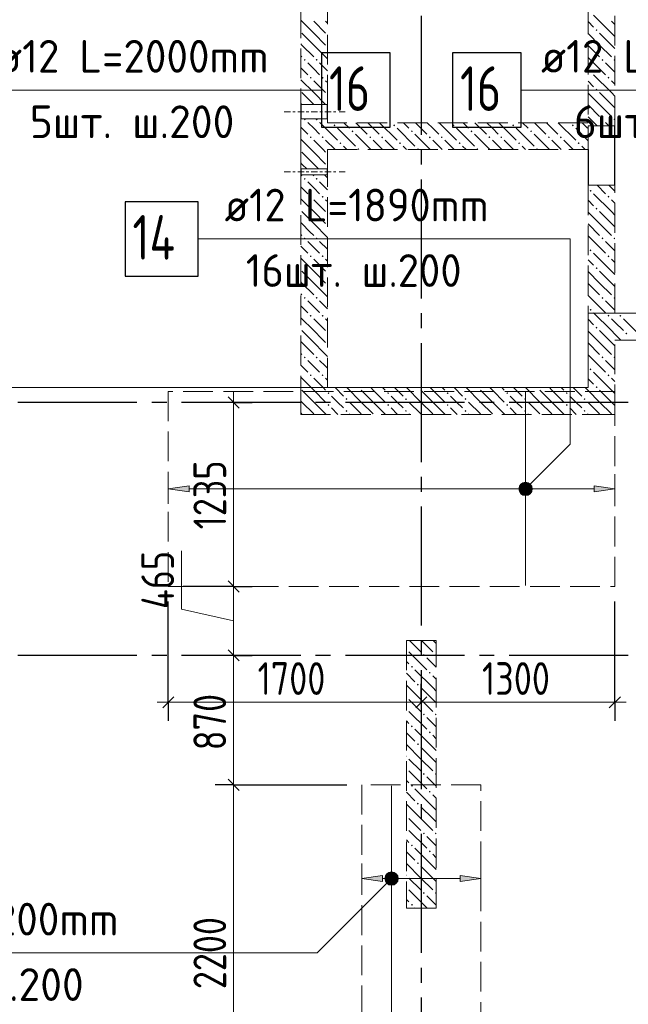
# Model space of a CAD drawing. Header units: millimetres. Extents: x 0 to 61017, y 0 to 42000.
# Tile 6 of 21: x 15022 to 19110, y 24755 to 31373. Entities that reach past the tile are written whole.
import ezdxf

# ---------------------------------------------------------------- set-up
doc = ezdxf.new("R2010")
doc.units = ezdxf.units.MM
doc.linetypes.add('______2', pattern=[270, 200, -70])
doc.linetypes.add('______5', pattern=[1100, 800, -100, 100, -100])
for name, color, linetype, lineweight in [('Standard', 7, 'Continuous', 25), ('ДОП Верх по У', 7, 'Continuous', 25), ('ЖБ Перекрытие верхний уровень', 7, 'Continuous', 35), ('ЖБ Пилон', 7, 'Continuous', 35), ('ЖБ Стена верхний уровень', 7, 'Continuous', 35), ('Макрос окна_ макрос двери', 7, 'Continuous', 18), ('Оси', 40, '______5', 18), ('Позиционная метка номер позиции', 7, 'Continuous', 13), ('Примечания', 7, 'Continuous', 25)]:
    doc.layers.add(name, color=color, linetype=linetype, lineweight=lineweight)
doc.styles.add('GOST 2.304-81', font='txt')
doc.styles.add('ISOCPEUR', font='txt')

msp = doc.modelspace()

# ---------------------------------------------------------------- hatches: boundary and pattern name
at = {"layer": 'ДОП Верх по У', "linetype": 'Continuous', "lineweight": 13, "transparency": 33554687}
for points in [[(16160, 28199), (16020, 28219), (16160, 28239)], [(17460, 25580), (17320, 25600), (17460, 25620)]]:
    msp.add_hatch(color=7, dxfattribs=at).paths.add_polyline_path(points, flags=16)
for points in [[(18387.7, 28200.3), (18387.7, 28237.8), (18382.5, 28219)], [(18387.7, 28237.8), (18401.2, 28186.7), (18401.2, 28251.3)], [(18387.7, 28237.8), (18387.7, 28200.3), (18401.2, 28186.7)], [(18401.2, 28251.3), (18420, 28181.5), (18420, 28256.5)], [(18401.2, 28251.3), (18401.2, 28186.7), (18420, 28181.5)], [(18420, 28256.5), (18420, 28181.5), (18438.7, 28186.7)], [(18420, 28256.5), (18438.7, 28186.7), (18438.7, 28251.3)], [(18438.7, 28251.3), (18438.7, 28186.7), (18452.2, 28200.3)], [(18438.7, 28251.3), (18452.2, 28200.3), (18452.2, 28237.8)], [(18452.2, 28237.8), (18452.2, 28200.3), (18457.5, 28219)], [(18880, 28199), (19020, 28219), (18880, 28239)], [(17487.7, 25581.2), (17487.7, 25618.8), (17482.5, 25600)], [(17487.7, 25618.8), (17501.2, 25567.8), (17501.2, 25632.3)], [(17487.7, 25618.8), (17487.7, 25581.2), (17501.2, 25567.8)], [(17501.2, 25632.3), (17520, 25562.5), (17520, 25637.5)], [(17501.2, 25632.3), (17501.2, 25567.8), (17520, 25562.5)], [(17520, 25637.5), (17520, 25562.5), (17538.7, 25567.8)], [(17520, 25637.5), (17538.7, 25567.8), (17538.7, 25632.3)], [(17538.7, 25632.3), (17538.7, 25567.8), (17552.2, 25581.2)], [(17538.7, 25632.3), (17552.2, 25581.2), (17552.2, 25618.8)], [(17552.2, 25618.8), (17552.2, 25581.2), (17557.5, 25600)], [(17980, 25580), (18120, 25600), (17980, 25620)]]:
    msp.add_hatch(color=7, dxfattribs=at).paths.add_polyline_path(points)
at = {"layer": 'ЖБ Пилон', "linetype": 'Continuous', "lineweight": 18, "transparency": 33554687}
for points in [[(17620, 27146.6), (17623.4, 27143.1), (17620, 27139.7)], [(17730.5, 27103.1), (17737, 27109.6), (17743.5, 27103.1), (17737, 27096.6)], [(17810.5, 27103.1), (17816.9, 27109.6), (17820, 27106.6), (17820, 27099.7), (17816.9, 27096.6)], [(17650.5, 27023.1), (17657, 27029.6), (17663.5, 27023.1), (17657, 27016.6)], [(17770.5, 26983.1), (17777, 26989.6), (17783.5, 26983.1), (17777, 26976.6)], [(17690.5, 26903.1), (17697, 26909.6), (17703.4, 26903.1), (17697, 26896.6)], [(17620, 26826.6), (17623.4, 26823.1), (17620, 26819.7)], [(17620, 26746.6), (17623.4, 26743.1), (17620, 26739.7)], [(17730.5, 26703.1), (17737, 26709.6), (17743.5, 26703.1), (17737, 26696.6)], [(17810.5, 26703.1), (17816.9, 26709.6), (17820, 26706.6), (17820, 26699.7), (17816.9, 26696.6)], [(17650.5, 26623.1), (17657, 26629.6), (17663.5, 26623.1), (17657, 26616.6)], [(17770.5, 26583.1), (17777, 26589.6), (17783.5, 26583.1), (17777, 26576.6)], [(17690.5, 26503.1), (17697, 26509.6), (17703.4, 26503.1), (17697, 26496.6)], [(17620, 26426.6), (17623.4, 26423.1), (17620, 26419.7)], [(17620, 26346.6), (17623.4, 26343.1), (17620, 26339.7)], [(17730.5, 26303.1), (17737, 26309.6), (17743.5, 26303.1), (17737, 26296.6)], [(17810.5, 26303.1), (17816.9, 26309.6), (17820, 26306.6), (17820, 26299.7), (17816.9, 26296.6)], [(17650.5, 26223.1), (17657, 26229.6), (17663.5, 26223.1), (17657, 26216.6)], [(17770.5, 26183.1), (17777, 26189.6), (17783.5, 26183.1), (17777, 26176.6)], [(17690.5, 26103.1), (17697, 26109.6), (17703.4, 26103.1), (17697, 26096.6)], [(17620, 26026.6), (17623.4, 26023.1), (17620, 26019.7)], [(17620, 25946.6), (17623.4, 25943.1), (17620, 25939.7)], [(17730.5, 25903.1), (17737, 25909.6), (17743.5, 25903.1), (17737, 25896.6)], [(17810.5, 25903.1), (17816.9, 25909.6), (17820, 25906.6), (17820, 25899.7), (17816.9, 25896.6)], [(17650.5, 25823.1), (17657, 25829.6), (17663.5, 25823.1), (17657, 25816.6)], [(17770.5, 25783.1), (17777, 25789.6), (17783.5, 25783.1), (17777, 25776.6)], [(17690.5, 25703.1), (17697, 25709.6), (17703.4, 25703.1), (17697, 25696.6)], [(17620, 25626.6), (17623.4, 25623.1), (17620, 25619.7)], [(17620, 25546.6), (17623.4, 25543.1), (17620, 25539.7)], [(17730.5, 25503.1), (17737, 25509.6), (17743.5, 25503.1), (17737, 25496.6)], [(17810.5, 25503.1), (17816.9, 25509.6), (17820, 25506.6), (17820, 25499.7), (17816.9, 25496.6)], [(17650.5, 25423.1), (17657, 25429.6), (17663.5, 25423.1), (17657, 25416.6)]]:
    msp.add_hatch(color=7, dxfattribs=at).paths.add_polyline_path(points, flags=16)
at = {"layer": 'ЖБ Стена верхний уровень', "linetype": 'Continuous', "lineweight": 18, "transparency": 33554687}
for points in [[(18890.5, 31303.1), (18897, 31309.6), (18903.4, 31303.1), (18897, 31296.6)], [(16930.5, 31103.1), (16937, 31109.6), (16943.5, 31103.1), (16937, 31096.6)], [(17010.5, 31103.1), (17016.9, 31109.6), (17023.4, 31103.1), (17016.9, 31096.6)], [(18930.5, 31103.1), (18937, 31109.6), (18943.5, 31103.1), (18937, 31096.6)], [(19010.5, 31103.1), (19016.9, 31109.6), (19020, 31106.6), (19020, 31099.7), (19016.9, 31096.6)], [(16970.5, 30983.1), (16977, 30989.6), (16983.5, 30983.1), (16977, 30976.6)], [(17050.5, 30983.1), (17057, 30989.6), (17063.5, 30983.1), (17057, 30976.6)], [(18850.5, 31023.1), (18857, 31029.6), (18863.5, 31023.1), (18857, 31016.6)], [(18970.5, 30983.1), (18977, 30989.6), (18983.5, 30983.1), (18977, 30976.6)], [(18890.5, 30903.1), (18897, 30909.6), (18903.4, 30903.1), (18897, 30896.6)], [(16930.5, 30703.1), (16934.8, 30707.5), (16939.1, 30707.5), (16943.5, 30703.1), (16937, 30696.6)], [(17010.5, 30703.1), (17014.8, 30707.5), (17019.1, 30707.5), (17023.4, 30703.1), (17016.9, 30696.6)], [(17130.5, 30663.1), (17137, 30669.6), (17143.5, 30663.1), (17137, 30656.6)], [(17530.5, 30663.1), (17537, 30669.6), (17543.5, 30663.1), (17537, 30656.6)], [(17930.5, 30663.1), (17937, 30669.6), (17943.5, 30663.1), (17937, 30656.6)], [(18330.5, 30663.1), (18337, 30669.6), (18343.5, 30663.1), (18337, 30656.6)], [(18730.5, 30663.1), (18737, 30669.6), (18743.5, 30663.1), (18737, 30656.6)], [(18930.5, 30703.1), (18937, 30709.6), (18943.5, 30703.1), (18937, 30696.6)], [(19010.5, 30703.1), (19016.9, 30709.6), (19020, 30706.6), (19020, 30699.7), (19016.9, 30696.6)], [(16970.5, 30583.1), (16977, 30589.6), (16983.5, 30583.1), (16977, 30576.6)], [(17050.5, 30583.1), (17057, 30589.6), (17063.5, 30583.1), (17057, 30576.6)], [(17250.5, 30623.1), (17257, 30629.6), (17263.5, 30623.1), (17257, 30616.6)], [(17370.5, 30583.1), (17377, 30589.6), (17383.5, 30583.1), (17377, 30576.6)], [(17450.5, 30583.1), (17457, 30589.6), (17463.5, 30583.1), (17457, 30576.6)], [(17650.5, 30623.1), (17657, 30629.6), (17663.5, 30623.1), (17657, 30616.6)], [(17770.5, 30583.1), (17777, 30589.6), (17783.5, 30583.1), (17777, 30576.6)], [(17850.5, 30583.1), (17857, 30589.6), (17863.5, 30583.1), (17857, 30576.6)], [(18050.5, 30623.1), (18057, 30629.6), (18063.5, 30623.1), (18057, 30616.6)], [(18170.5, 30583.1), (18177, 30589.6), (18183.5, 30583.1), (18177, 30576.6)], [(18250.5, 30583.1), (18257, 30589.6), (18263.5, 30583.1), (18257, 30576.6)], [(18450.5, 30623.1), (18457, 30629.6), (18463.5, 30623.1), (18457, 30616.6)], [(18570.5, 30583.1), (18577, 30589.6), (18583.5, 30583.1), (18577, 30576.6)], [(18650.5, 30583.1), (18657, 30589.6), (18663.5, 30583.1), (18657, 30576.6)], [(17170.5, 30543.1), (17177, 30549.6), (17183.5, 30543.1), (17177, 30536.6)], [(17570.5, 30543.1), (17577, 30549.6), (17583.5, 30543.1), (17577, 30536.6)], [(17970.5, 30543.1), (17977, 30549.6), (17983.5, 30543.1), (17977, 30536.6)], [(18370.5, 30543.1), (18377, 30549.6), (18383.5, 30543.1), (18377, 30536.6)], [(18770.5, 30543.1), (18777, 30549.6), (18783.5, 30543.1), (18777, 30536.6)], [(17290.5, 30503.1), (17297, 30509.6), (17303.4, 30503.1), (17300.3, 30500), (17293.6, 30500)], [(17690.5, 30503.1), (17697, 30509.6), (17703.4, 30503.1), (17700.3, 30500), (17693.6, 30500)], [(18090.5, 30503.1), (18097, 30509.6), (18103.4, 30503.1), (18100.3, 30500), (18093.6, 30500)], [(18490.5, 30503.1), (18497, 30509.6), (18503.4, 30503.1), (18500.3, 30500), (18493.6, 30500)], [(17010.5, 30303.1), (17016.9, 30309.6), (17023.4, 30303.1), (17016.9, 30296.6)], [(16970.5, 30183.1), (16977, 30189.6), (16983.5, 30183.1), (16977, 30176.6)], [(17050.5, 30183.1), (17057, 30189.6), (17063.5, 30183.1), (17057, 30176.6)], [(18850.5, 30223.1), (18857, 30229.6), (18863.5, 30223.1), (18857, 30216.6)], [(18970.5, 30183.1), (18977, 30189.6), (18983.5, 30183.1), (18977, 30176.6)], [(18890.5, 30103.1), (18897, 30109.6), (18903.4, 30103.1), (18897, 30096.6)], [(16930.5, 29903.1), (16937, 29909.6), (16943.5, 29903.1), (16937, 29896.6)], [(17010.5, 29903.1), (17016.9, 29909.6), (17023.4, 29903.1), (17016.9, 29896.6)], [(18930.5, 29903.1), (18937, 29909.6), (18943.5, 29903.1), (18937, 29896.6)], [(19010.5, 29903.1), (19016.9, 29909.6), (19020, 29906.6), (19020, 29899.7), (19016.9, 29896.6)], [(16970.5, 29783.1), (16977, 29789.6), (16983.5, 29783.1), (16977, 29776.6)], [(17050.5, 29783.1), (17057, 29789.6), (17063.5, 29783.1), (17057, 29776.6)], [(18850.5, 29823.1), (18857, 29829.6), (18863.5, 29823.1), (18857, 29816.6)], [(18970.5, 29783.1), (18977, 29789.6), (18983.5, 29783.1), (18977, 29776.6)], [(18890.5, 29703.1), (18897, 29709.6), (18903.4, 29703.1), (18897, 29696.6)], [(16930.5, 29503.1), (16937, 29509.6), (16943.5, 29503.1), (16937, 29496.6)], [(18930.5, 29503.1), (18937, 29509.6), (18943.5, 29503.1), (18937, 29496.6)], [(19010.5, 29503.1), (19016.9, 29509.6), (19020, 29506.6), (19020, 29499.7), (19016.9, 29496.6)], [(16970.5, 29383.1), (16977, 29389.6), (16983.5, 29383.1), (16977, 29376.6)], [(17050.5, 29383.1), (17057, 29389.6), (17063.5, 29383.1), (17057, 29376.6)], [(18850.5, 29423.1), (18857, 29429.6), (18863.5, 29423.1), (18857, 29416.6)], [(18970.5, 29383.1), (18977, 29389.6), (18983.5, 29383.1), (18977, 29376.6)], [(19050.5, 29383.1), (19057, 29389.6), (19063.5, 29383.1), (19057, 29376.6)], [(18890.5, 29303.1), (18897, 29309.6), (18903.4, 29303.1), (18897, 29296.6)], [(19090.5, 29263.1), (19097, 29269.6), (19103.4, 29263.1), (19097, 29256.6)], [(16930.5, 29103.1), (16937, 29109.6), (16943.5, 29103.1), (16937, 29096.6)], [(17010.5, 29103.1), (17016.9, 29109.6), (17023.4, 29103.1), (17016.9, 29096.6)], [(18930.5, 29103.1), (18937, 29109.6), (18943.5, 29103.1), (18937, 29096.6)], [(19010.5, 29103.1), (19016.9, 29109.6), (19020, 29106.6), (19020, 29099.7), (19016.9, 29096.6)], [(18850.5, 29023.1), (18857, 29029.6), (18863.5, 29023.1), (18857, 29016.6)], [(16970.5, 28983.1), (16977, 28989.6), (16983.5, 28983.1), (16977, 28976.6)], [(17050.5, 28983.1), (17057, 28989.6), (17063.5, 28983.1), (17057, 28976.6)], [(18970.5, 28983.1), (18977, 28989.6), (18983.5, 28983.1), (18977, 28976.6)], [(17090.5, 28863.1), (17097, 28869.6), (17103.4, 28863.1), (17097, 28856.6)], [(17300.3, 28900), (17297, 28896.6), (17293.6, 28900)], [(17490.5, 28863.1), (17497, 28869.6), (17503.4, 28863.1), (17497, 28856.6)], [(17700.3, 28900), (17697, 28896.6), (17693.6, 28900)], [(17890.5, 28863.1), (17897, 28869.6), (17903.4, 28863.1), (17897, 28856.6)], [(18100.3, 28900), (18097, 28896.6), (18093.6, 28900)], [(18290.5, 28863.1), (18297, 28869.6), (18303.4, 28863.1), (18297, 28856.6)], [(18500.3, 28900), (18497, 28896.6), (18493.6, 28900)], [(18690.5, 28863.1), (18697, 28869.6), (18703.4, 28863.1), (18697, 28856.6)], [(18890.5, 28903.1), (18897, 28909.6), (18903.4, 28903.1), (18897, 28896.6)], [(17210.5, 28823.1), (17216.9, 28829.6), (17223.4, 28823.1), (17216.9, 28816.6)], [(17610.5, 28823.1), (17616.9, 28829.6), (17623.4, 28823.1), (17616.9, 28816.6)], [(18010.5, 28823.1), (18016.9, 28829.6), (18023.4, 28823.1), (18016.9, 28816.6)], [(18410.5, 28823.1), (18416.9, 28829.6), (18423.4, 28823.1), (18416.9, 28816.6)], [(18810.5, 28823.1), (18816.9, 28829.6), (18823.4, 28823.1), (18816.9, 28816.6)], [(17090.5, 28783.1), (17097, 28789.6), (17103.4, 28783.1), (17097, 28776.6)], [(17210.5, 28743.1), (17216.9, 28749.6), (17223.4, 28743.1), (17216.9, 28736.6)], [(17490.5, 28783.1), (17497, 28789.6), (17503.4, 28783.1), (17497, 28776.6)], [(17610.5, 28743.1), (17616.9, 28749.6), (17623.4, 28743.1), (17616.9, 28736.6)], [(17890.5, 28783.1), (17897, 28789.6), (17903.4, 28783.1), (17897, 28776.6)], [(18010.5, 28743.1), (18016.9, 28749.6), (18023.4, 28743.1), (18016.9, 28736.6)], [(18290.5, 28783.1), (18297, 28789.6), (18303.4, 28783.1), (18297, 28776.6)], [(18410.5, 28743.1), (18416.9, 28749.6), (18423.4, 28743.1), (18416.9, 28736.6)], [(18690.5, 28783.1), (18697, 28789.6), (18703.4, 28783.1), (18697, 28776.6)], [(18810.5, 28743.1), (18816.9, 28749.6), (18823.4, 28743.1), (18816.9, 28736.6)]]:
    msp.add_hatch(color=7, dxfattribs=at).paths.add_polyline_path(points, flags=16)
h = msp.add_hatch(color=7, dxfattribs=at)
h.paths.add_polyline_path([(16932, 30304.7), (16932.4, 30301.2), (16937, 30296.6), (16943.5, 30303.1), (16937, 30309.6)])
h.paths.add_polyline_path([(16930.5, 30303.1), (16932, 30304.7), (16932.4, 30301.2)], flags=16)
h = msp.add_hatch(color=7, dxfattribs=at)
h.paths.add_polyline_path([(17022, 29504.6), (17022.3, 29502), (17023.4, 29503.1)])
h.paths.add_polyline_path([(17010.5, 29503.1), (17016.9, 29509.6), (17022, 29504.6), (17022.3, 29502), (17016.9, 29496.6)], flags=16)
at = {"layer": 'Позиционная метка номер позиции', "linetype": 'Continuous', "lineweight": 13, "transparency": 33554687}
for points in [[(18376.7, 28230.5), (18451.8, 28187.2), (18388.2, 28250.8)], [(18376.7, 28207.5), (18431.5, 28175.7), (18376.7, 28230.5)], [(18376.7, 28230.5), (18431.5, 28175.7), (18451.8, 28187.2)], [(18408.5, 28175.7), (18376.7, 28207.5), (18388.2, 28187.2)], [(18376.7, 28207.5), (18408.5, 28175.7), (18431.5, 28175.7)], [(18388.2, 28250.8), (18463.3, 28207.5), (18408.5, 28262.3)], [(18388.2, 28250.8), (18451.8, 28187.2), (18463.3, 28207.5)], [(18408.5, 28262.3), (18463.3, 28207.5), (18463.3, 28230.5)], [(18408.5, 28262.3), (18463.3, 28230.5), (18431.5, 28262.3)], [(18431.5, 28262.3), (18463.3, 28230.5), (18451.8, 28250.8)], [(17551.8, 25568.2), (17488.2, 25631.8), (17476.7, 25611.5)], [(17563.3, 25588.5), (17508.5, 25643.3), (17488.2, 25631.8)], [(17563.3, 25588.5), (17488.2, 25631.8), (17551.8, 25568.2)], [(17563.3, 25611.5), (17531.5, 25643.3), (17508.5, 25643.3)], [(17563.3, 25611.5), (17508.5, 25643.3), (17563.3, 25588.5)], [(17531.5, 25643.3), (17563.3, 25611.5), (17551.8, 25631.8)], [(17551.8, 25568.2), (17476.7, 25611.5), (17531.5, 25556.7)], [(17531.5, 25556.7), (17476.7, 25611.5), (17476.7, 25588.5)], [(17531.5, 25556.7), (17476.7, 25588.5), (17508.5, 25556.7)], [(17508.5, 25556.7), (17476.7, 25588.5), (17488.2, 25568.2)]]:
    msp.add_hatch(color=7, dxfattribs=at).paths.add_polyline_path(points)

# ---------------------------------------------------------------- linework, layer by layer
at = {"layer": 'Standard', "color": 7, "linetype": 'Continuous', "lineweight": 13, "transparency": 33554687}
for p, q in [((16459.1, 28800), (16459.1, 28875)), ((16109.4, 27411.5), (16109.4, 27802.3)), ((16459.1, 27563), (16459.1, 27100)), ((16459.1, 27331.5), (16109.4, 27411.5)), ((16459.1, 27100), (16459.1, 26230)), ((16020, 26784.5), (15945, 26784.5)), ((16020, 26784.5), (17720, 26784.5)), ((17720, 26784.5), (19020, 26784.5)), ((19020, 26784.5), (19095, 26784.5)), ((16459.1, 26230), (16459.1, 24030))]:
    msp.add_line(p, q, dxfattribs=at)
at = {"layer": 'Standard', "color": 251, "linetype": 'Continuous', "lineweight": -3, "true_color": 0x656565, "transparency": 33554687}
for p, q in [((16459.1, 28800), (16120, 28800)), ((16459.1, 28800), (16334.1, 28800)), ((16459.1, 28800), (16584.1, 28800)), ((16459.1, 27563), (16334.1, 27563)), ((16459.1, 27563), (16584.1, 27563)), ((16020, 26784.5), (16020, 27463)), ((19020, 26784.5), (19020, 27463)), ((16459.1, 27100), (16334.1, 27100)), ((16459.1, 27100), (16584.1, 27100)), ((16459.1, 27100), (16459.1, 27100)), ((16020, 26784.5), (16020, 26909.5)), ((17720, 26784.5), (17720, 26909.5)), ((19020, 26784.5), (19020, 26909.5)), ((16020, 26784.5), (16020, 26659.5)), ((17720, 26784.5), (17720, 26659.5)), ((17720, 26784.5), (17720, 26784.5)), ((19020, 26784.5), (19020, 26659.5)), ((16459.1, 26230), (16334.1, 26230)), ((16459.1, 26230), (16584.1, 26230)), ((16459.1, 26230), (17220, 26230))]:
    msp.add_line(p, q, dxfattribs=at)
at = {"layer": 'Standard', "color": 7, "linetype": 'Continuous', "lineweight": 25, "transparency": 33554687}
for p, q in [((16421.6, 28837.5), (16496.6, 28762.5)), ((16421.6, 27600.5), (16496.6, 27525.5)), ((16421.6, 27137.5), (16496.6, 27062.5)), ((15982.5, 26747), (16057.5, 26822)), ((17682.5, 26747), (17757.5, 26822)), ((18982.5, 26747), (19057.5, 26822)), ((16421.6, 26267.5), (16496.6, 26192.5))]:
    msp.add_line(p, q, dxfattribs=at)
at = {"layer": 'Standard', "color": 7, "linetype": 'Continuous', "lineweight": 13, "transparency": 33554687}
msp.add_lwpolyline([(16459.1, 28800), (16459.1, 27849.8), (16459.1, 27849.8), (16459.1, 27563)], dxfattribs=at)
at = {"layer": 'Standard', "color": 251, "linetype": 'Continuous', "lineweight": -3, "true_color": 0x656565, "transparency": 33554687}
msp.add_lwpolyline([(16459.1, 27563), (16442.1, 27563), (16442.1, 27563), (16442.1, 27563), (16442.1, 27563), (16212.9, 27563), (16212.9, 27563), (16120, 27563)], dxfattribs=at)
at = {"layer": 'ДОП Верх по У', "color": 7, "linetype": 'Continuous', "lineweight": 13, "transparency": 33554687}
for p, q in [((14850, 30900), (16936, 30900)), ((18504, 30900), (20590, 30900)), ((16378, 29900), (18420, 29900)), ((13827.3, 25100), (15935.3, 25100))]:
    msp.add_line(p, q, dxfattribs=at)
at = {"layer": 'ДОП Верх по У', "color": 7, "linetype": 'Continuous', "lineweight": 18, "transparency": 33554687}
for p, q in [((18420, 27569), (18420, 28869)), ((17520, 26223), (17520, 24037))]:
    msp.add_line(p, q, dxfattribs=at)
at = {"layer": 'ДОП Верх по У', "color": 251, "linetype": 'Continuous', "lineweight": 13, "true_color": 0x494949, "transparency": 33554687}
for p, q in [((16020, 28219), (16020, 28319)), ((19020, 28219), (19020, 28319)), ((16020, 28219), (16160, 28239)), ((16160, 28199), (16020, 28219)), ((16020, 28219), (16020, 28119)), ((16020, 28219), (16020, 28219)), ((16160, 28239), (16160, 28199)), ((16160, 28219), (18390, 28219)), ((18420, 28256.5), (18420, 28256.5)), ((18450, 28219), (18880, 28219)), ((19020, 28219), (18880, 28239)), ((18880, 28239), (18880, 28199)), ((18880, 28199), (19020, 28219)), ((19020, 28219), (19020, 28119)), ((19020, 28219), (19020, 28219)), ((18420, 28181.5), (18420, 28181.5)), ((17320, 25600), (17320, 25700)), ((18120, 25600), (18120, 25700)), ((17320, 25600), (17460, 25620)), ((17460, 25620), (17460, 25580)), ((17520, 25637.5), (17520, 25637.5)), ((18120, 25600), (17980, 25620)), ((17980, 25620), (17980, 25580)), ((17460, 25580), (17320, 25600)), ((17320, 25600), (17320, 25500)), ((17320, 25600), (17320, 25600)), ((17460, 25600), (17490, 25600)), ((17520, 25562.5), (17520, 25562.5)), ((17550, 25600), (17980, 25600)), ((17980, 25580), (18120, 25600)), ((18120, 25600), (18120, 25500)), ((18120, 25600), (18120, 25600))]:
    msp.add_line(p, q, dxfattribs=at)
at = {"layer": 'ДОП Верх по У', "color": 7, "linetype": 'Continuous', "lineweight": 25, "transparency": 33554687}
for points in [[(17050, 30650), (17510, 30650), (17510, 31150), (17050, 31150), (17050, 30650)], [(17930, 30650), (18390, 30650), (18390, 31150), (17930, 31150), (17930, 30650)], [(15730, 29650), (16220, 29650), (16220, 30150), (15730, 30150), (15730, 29650)]]:
    msp.add_lwpolyline(points, dxfattribs=at)
at = {"layer": 'ДОП Верх по У', "color": 251, "linetype": 'Continuous', "lineweight": 13, "true_color": 0x494949, "transparency": 33554687}
for centre in [(18420, 28219), (17520, 25600)]:
    msp.add_circle(centre, 37.5, dxfattribs=at)
at = {"layer": 'ЖБ Перекрытие верхний уровень', "color": 7, "linetype": 'Continuous', "lineweight": 18, "transparency": 33554687}
for p, q in [((21550, 29400), (18840, 29400)), ((18840, 29400), (18840, 28900)), ((18840, 28900), (13890, 28900))]:
    msp.add_line(p, q, dxfattribs=at)
at = {"layer": 'ЖБ Пилон', "color": 253, "linetype": '______2', "lineweight": 13, "true_color": 0xa0a0a0, "transparency": 33554687}
for p, q in [((17620, 27200), (17620, 25400)), ((17820, 27200), (17620, 27200)), ((17820, 25400), (17820, 27200)), ((17620, 25400), (17820, 25400))]:
    msp.add_line(p, q, dxfattribs=at)
at = {"layer": 'ЖБ Пилон', "color": 9, "linetype": 'Continuous', "lineweight": 18, "true_color": 0xc7c7c7, "transparency": 33554687}
for p, q in [((17640.1, 27200), (17716.9, 27123.1)), ((17720.1, 27200), (17797, 27123.1)), ((17800.1, 27200), (17820, 27180.1)), ((17637, 27123.1), (17757, 27003.1)), ((17797, 27043.1), (17757, 27083.1)), ((17620, 27060.1), (17637, 27043.1)), ((17820, 27020.1), (17797, 27043.1)), ((17620, 26980.1), (17677, 26923.1)), ((17797, 26883.1), (17677, 27003.1)), ((17797, 26963.1), (17820, 26940.1)), ((17716.9, 26803.1), (17620, 26900.1)), ((17716.9, 26883.1), (17797, 26803.1)), ((17797, 26883.1), (17820, 26860.1)), ((17637, 26803.1), (17716.9, 26723.1)), ((17716.9, 26803.1), (17797, 26723.1)), ((17797, 26803.1), (17820, 26780.1)), ((17637, 26723.1), (17757, 26603.1)), ((17797, 26643.1), (17757, 26683.1)), ((17620, 26660.1), (17637, 26643.1)), ((17820, 26620.1), (17797, 26643.1)), ((17620, 26580.1), (17677, 26523.1)), ((17797, 26483.1), (17677, 26603.1)), ((17797, 26563.1), (17820, 26540.1)), ((17716.9, 26403.1), (17620, 26500.1)), ((17716.9, 26483.1), (17797, 26403.1)), ((17797, 26483.1), (17820, 26460.1)), ((17637, 26403.1), (17716.9, 26323.1)), ((17716.9, 26403.1), (17797, 26323.1)), ((17797, 26403.1), (17820, 26380.1)), ((17637, 26323.1), (17757, 26203.1)), ((17797, 26243.1), (17757, 26283.1)), ((17620, 26260.1), (17637, 26243.1)), ((17820, 26220.1), (17797, 26243.1)), ((17620, 26180.1), (17677, 26123.1)), ((17797, 26083.1), (17677, 26203.1)), ((17797, 26163.1), (17820, 26140.1)), ((17716.9, 26003.1), (17620, 26100.1)), ((17716.9, 26083.1), (17797, 26003.1)), ((17797, 26083.1), (17820, 26060.1)), ((17637, 26003.1), (17716.9, 25923.1)), ((17716.9, 26003.1), (17797, 25923.1)), ((17797, 26003.1), (17820, 25980.1)), ((17637, 25923.1), (17757, 25803.1)), ((17797, 25843.1), (17757, 25883.1)), ((17620, 25860.1), (17637, 25843.1)), ((17820, 25820.1), (17797, 25843.1)), ((17620, 25780.1), (17677, 25723.1)), ((17797, 25683.1), (17677, 25803.1)), ((17797, 25763.1), (17820, 25740.1)), ((17716.9, 25603.1), (17620, 25700.1)), ((17716.9, 25683.1), (17797, 25603.1)), ((17797, 25683.1), (17820, 25660.1)), ((17637, 25603.1), (17716.9, 25523.1)), ((17716.9, 25603.1), (17797, 25523.1)), ((17797, 25603.1), (17820, 25580.1)), ((17637, 25523.1), (17757, 25403.1)), ((17797, 25443.1), (17757, 25483.1)), ((17620, 25460.1), (17637, 25443.1)), ((17820, 25420.1), (17797, 25443.1)), ((17680.1, 25400), (17677, 25403.1))]:
    msp.add_line(p, q, dxfattribs=at)
at = {"layer": 'ЖБ Стена верхний уровень', "color": 251, "linetype": '______2', "lineweight": 13, "true_color": 0x656565, "transparency": 33554687}
for p, q in [((16910, 33340), (16910, 30802.5)), ((17090, 30802.5), (17090, 33340)), ((18840, 33095), (18840, 30680)), ((19020, 30660), (19020, 33095)), ((17090, 30802.5), (16910, 30802.5)), ((16910, 30707.5), (17090, 30707.5)), ((16910, 30707.5), (16910, 30680)), ((16910, 30680), (16910, 30500)), ((17090, 30680), (17090, 30707.5)), ((18840, 30680), (17090, 30680)), ((19020, 30660), (18840, 30660)), ((18840, 30500), (18840, 30660)), ((16910, 30500), (16910, 30370)), ((17090, 30500), (18840, 30500)), ((17090, 30370), (17090, 30500)), ((17090, 30370), (16910, 30370)), ((17090, 30370), (16910, 30370)), ((16910, 30330), (17090, 30330)), ((16910, 30330), (17090, 30330)), ((16910, 30330), (16910, 28900)), ((17090, 28900), (17090, 30330)), ((18840, 30260), (19020, 30260)), ((18840, 30260), (18840, 28900)), ((19020, 29400), (19020, 30260)), ((20215, 29400), (19020, 29400)), ((19020, 29220), (21550, 29220)), ((19020, 28720), (19020, 29220)), ((16910, 28900), (16910, 28720)), ((18840, 28900), (17090, 28900)), ((16910, 28720), (18840, 28720)), ((18840, 28720), (19020, 28720))]:
    msp.add_line(p, q, dxfattribs=at)
at = {"layer": 'ЖБ Стена верхний уровень', "color": 9, "linetype": 'Continuous', "lineweight": 18, "true_color": 0xc7c7c7, "transparency": 33554687}
for p, q in [((18997, 31283.1), (18877, 31403.1)), ((16997, 31283.1), (16910, 31370.1)), ((16997, 31363.1), (17077, 31283.1)), ((17077, 31363.1), (17090, 31350.1)), ((18840, 31360.1), (18877, 31323.1)), ((18997, 31363.1), (19020, 31340.1)), ((16916.9, 31283.1), (16997, 31203.1)), ((16997, 31283.1), (17077, 31203.1)), ((18916.9, 31203.1), (18840, 31280.1)), ((18916.9, 31283.1), (18997, 31203.1)), ((18997, 31283.1), (19020, 31260.1)), ((16916.9, 31203.1), (16910, 31210.1)), ((16916.9, 31203.1), (16997, 31123.1)), ((16997, 31203.1), (17090, 31110.1)), ((18840, 31200.1), (18916.9, 31123.1)), ((18916.9, 31203.1), (18997, 31123.1)), ((18997, 31203.1), (19020, 31180.1)), ((16910, 31130.1), (16916.9, 31123.1)), ((18840, 31120.1), (18957, 31003.1)), ((16910, 31050.1), (16957, 31003.1)), ((16997, 31043.1), (16957, 31083.1)), ((17037, 31003.1), (16997, 31043.1)), ((17037, 31083.1), (17090, 31030.1)), ((18997, 31043.1), (18957, 31083.1)), ((19020, 31020.1), (18997, 31043.1)), ((18997, 30883.1), (18877, 31003.1)), ((16997, 30883.1), (16910, 30970.1)), ((16997, 30963.1), (17077, 30883.1)), ((17077, 30963.1), (17090, 30950.1)), ((18840, 30960.1), (18877, 30923.1)), ((18997, 30963.1), (19020, 30940.1)), ((16916.9, 30883.1), (16997, 30803.1)), ((16997, 30883.1), (17077, 30803.1)), ((18916.9, 30803.1), (18840, 30880.1)), ((18916.9, 30883.1), (18997, 30803.1)), ((18997, 30883.1), (19020, 30860.1)), ((16916.9, 30803.1), (16910, 30810.1)), ((16916.9, 30803.1), (16917.6, 30802.5)), ((16997, 30803.1), (16997.6, 30802.5)), ((18840, 30800.1), (18916.9, 30723.1)), ((18916.9, 30803.1), (18997, 30723.1)), ((18997, 30803.1), (19020, 30780.1)), ((18840, 30720.1), (18900.1, 30660)), ((16910, 30650.1), (16957, 30603.1)), ((16960.1, 30680), (16957, 30683.1)), ((16997, 30643.1), (16960.1, 30680)), ((17037, 30683.1), (17040.1, 30680)), ((17040.1, 30680), (17157, 30563.1)), ((17200.1, 30680), (17237, 30643.1)), ((17280.1, 30680), (17357, 30603.1)), ((17397, 30643.1), (17360.1, 30680)), ((17440.1, 30680), (17557, 30563.1)), ((17600.1, 30680), (17637, 30643.1)), ((17680.1, 30680), (17757, 30603.1)), ((17797, 30643.1), (17760.1, 30680)), ((17840.1, 30680), (17957, 30563.1)), ((18000.1, 30680), (18037, 30643.1)), ((18080.1, 30680), (18157, 30603.1)), ((18197, 30643.1), (18160.1, 30680)), ((18240.1, 30680), (18357, 30563.1)), ((18400.1, 30680), (18437, 30643.1)), ((18480.1, 30680), (18557, 30603.1)), ((18597, 30643.1), (18560.1, 30680)), ((18640.1, 30680), (18757, 30563.1)), ((18800.1, 30680), (18837, 30643.1)), ((18980.1, 30660), (18957, 30683.1)), ((17037, 30603.1), (16997, 30643.1)), ((17157, 30643.1), (17277, 30523.1)), ((17380.1, 30500), (17277, 30603.1)), ((17437, 30603.1), (17397, 30643.1)), ((17557, 30643.1), (17677, 30523.1)), ((17780.1, 30500), (17677, 30603.1)), ((17837, 30603.1), (17797, 30643.1)), ((17957, 30643.1), (18077, 30523.1)), ((18180.1, 30500), (18077, 30603.1)), ((18237, 30603.1), (18197, 30643.1)), ((18357, 30643.1), (18477, 30523.1)), ((18580.1, 30500), (18477, 30603.1)), ((18637, 30603.1), (18597, 30643.1)), ((18757, 30643.1), (18840, 30560.1)), ((16980.1, 30500), (16910, 30570.1)), ((16997, 30563.1), (17060.1, 30500)), ((17077, 30563.1), (17140.1, 30500)), ((17220.1, 30500), (17197, 30523.1)), ((17397, 30563.1), (17460.1, 30500)), ((17477, 30563.1), (17540.1, 30500)), ((17620.1, 30500), (17597, 30523.1)), ((17797, 30563.1), (17860.1, 30500)), ((17877, 30563.1), (17940.1, 30500)), ((18020.1, 30500), (17997, 30523.1)), ((18197, 30563.1), (18260.1, 30500)), ((18277, 30563.1), (18340.1, 30500)), ((18420.1, 30500), (18397, 30523.1)), ((18597, 30563.1), (18660.1, 30500)), ((18677, 30563.1), (18740.1, 30500)), ((18820.1, 30500), (18797, 30523.1)), ((16916.9, 30483.1), (16997, 30403.1)), ((16997, 30483.1), (16980.1, 30500)), ((16997, 30483.1), (17077, 30403.1)), ((17060.1, 30500), (17077, 30483.1)), ((16916.9, 30403.1), (16910, 30410.1)), ((16997, 30403.1), (17030.1, 30370)), ((16910.1, 30330), (16916.9, 30323.1)), ((16990.1, 30330), (16997, 30323.1)), ((17070.1, 30330), (17090, 30310.1)), ((16997, 30243.1), (16957, 30283.1)), ((17037, 30283.1), (17090, 30230.1)), ((18900.1, 30260), (18957, 30203.1)), ((18997, 30243.1), (18980.1, 30260)), ((17037, 30203.1), (16997, 30243.1)), ((18997, 30083.1), (18877, 30203.1)), ((19020, 30220.1), (18997, 30243.1)), ((16997, 30163.1), (17077, 30083.1)), ((17077, 30163.1), (17090, 30150.1)), ((18840, 30160.1), (18877, 30123.1)), ((18997, 30163.1), (19020, 30140.1)), ((16997, 30083.1), (17077, 30003.1)), ((18916.9, 30003.1), (18840, 30080.1)), ((18916.9, 30083.1), (18997, 30003.1)), ((18997, 30083.1), (19020, 30060.1)), ((16916.9, 30003.1), (16910, 30010.1)), ((16997, 30003.1), (17090, 29910.1)), ((18840, 30000.1), (18916.9, 29923.1)), ((18916.9, 30003.1), (18997, 29923.1)), ((18997, 30003.1), (19020, 29980.1)), ((16910, 29930.1), (16916.9, 29923.1)), ((18840, 29920.1), (18957, 29803.1)), ((17037, 29883.1), (17090, 29830.1)), ((18997, 29843.1), (18957, 29883.1)), ((16910, 29850.1), (16957, 29803.1)), ((17037, 29803.1), (16997, 29843.1)), ((18997, 29683.1), (18877, 29803.1)), ((19020, 29820.1), (18997, 29843.1)), ((16997, 29683.1), (16910, 29770.1)), ((16997, 29763.1), (17077, 29683.1)), ((17077, 29763.1), (17090, 29750.1)), ((18840, 29760.1), (18877, 29723.1)), ((18997, 29763.1), (19020, 29740.1)), ((16916.9, 29683.1), (16997, 29603.1)), ((18916.9, 29603.1), (18840, 29680.1)), ((18916.9, 29683.1), (18997, 29603.1)), ((18997, 29683.1), (19020, 29660.1)), ((16916.9, 29603.1), (16910, 29610.1)), ((16916.9, 29603.1), (16997, 29523.1)), ((18840, 29600.1), (18916.9, 29523.1)), ((18916.9, 29603.1), (18997, 29523.1)), ((18997, 29603.1), (19020, 29580.1)), ((16910, 29530.1), (16916.9, 29523.1)), ((18840, 29520.1), (18957, 29403.1)), ((16997, 29443.1), (16957, 29483.1)), ((17037, 29483.1), (17090, 29430.1)), ((18997, 29443.1), (18957, 29483.1)), ((16910, 29450.1), (16957, 29403.1)), ((18997, 29283.1), (18877, 29403.1)), ((19020, 29420.1), (18997, 29443.1)), ((16997, 29283.1), (16910, 29370.1)), ((17077, 29363.1), (17090, 29350.1)), ((18840, 29360.1), (18877, 29323.1)), ((18997, 29363.1), (19020, 29340.1)), ((19020, 29340.1), (19077, 29283.1)), ((19077, 29363.1), (19197, 29243.1)), ((16916.9, 29283.1), (16997, 29203.1)), ((18916.9, 29203.1), (18840, 29280.1)), ((18916.9, 29283.1), (18997, 29203.1)), ((18997, 29283.1), (19020, 29260.1)), ((19020, 29260.1), (19060.1, 29220)), ((16916.9, 29203.1), (16910, 29210.1)), ((16916.9, 29203.1), (16997, 29123.1)), ((18840, 29200.1), (18916.9, 29123.1)), ((18916.9, 29203.1), (18997, 29123.1)), ((18997, 29203.1), (19020, 29180.1)), ((16910, 29130.1), (16916.9, 29123.1)), ((16997, 29043.1), (16957, 29083.1)), ((18840, 29120.1), (18957, 29003.1)), ((18997, 29043.1), (18957, 29083.1)), ((16910, 29050.1), (16957, 29003.1)), ((17037, 29003.1), (16997, 29043.1)), ((18997, 28883.1), (18877, 29003.1)), ((19020, 29020.1), (18997, 29043.1)), ((16980.1, 28900), (16910, 28970.1)), ((16997, 28963.1), (17060.1, 28900)), ((18840, 28960.1), (18877, 28923.1)), ((18997, 28963.1), (19020, 28940.1)), ((16916.9, 28883.1), (16997, 28803.1)), ((16997, 28883.1), (16980.1, 28900)), ((16997, 28883.1), (17077, 28803.1)), ((17060.1, 28900), (17077, 28883.1)), ((17140.1, 28900), (17197, 28843.1)), ((17316.9, 28803.1), (17220.1, 28900)), ((17316.9, 28883.1), (17397, 28803.1)), ((17397, 28883.1), (17380.1, 28900)), ((17397, 28883.1), (17477, 28803.1)), ((17460.1, 28900), (17477, 28883.1)), ((17540.1, 28900), (17597, 28843.1)), ((17716.9, 28803.1), (17620.1, 28900)), ((17716.9, 28883.1), (17797, 28803.1)), ((17797, 28883.1), (17780.1, 28900)), ((17797, 28883.1), (17877, 28803.1)), ((17860.1, 28900), (17877, 28883.1)), ((17940.1, 28900), (17997, 28843.1)), ((18116.9, 28803.1), (18020.1, 28900)), ((18116.9, 28883.1), (18197, 28803.1)), ((18197, 28883.1), (18180.1, 28900)), ((18197, 28883.1), (18277, 28803.1)), ((18260.1, 28900), (18277, 28883.1)), ((18340.1, 28900), (18397, 28843.1)), ((18516.9, 28803.1), (18420.1, 28900)), ((18516.9, 28883.1), (18597, 28803.1)), ((18597, 28883.1), (18580.1, 28900)), ((18597, 28883.1), (18677, 28803.1)), ((18660.1, 28900), (18677, 28883.1)), ((18740.1, 28900), (18797, 28843.1)), ((18840, 28880.1), (18820.1, 28900)), ((18916.9, 28803.1), (18840, 28880.1)), ((18916.9, 28883.1), (18997, 28803.1)), ((18997, 28883.1), (19020, 28860.1)), ((16916.9, 28803.1), (16910, 28810.1)), ((16916.9, 28803.1), (16997, 28723.1)), ((16997, 28803.1), (17080.1, 28720)), ((17157, 28803.1), (17116.9, 28843.1)), ((17197, 28763.1), (17157, 28803.1)), ((17237, 28803.1), (17316.9, 28723.1)), ((17316.9, 28803.1), (17397, 28723.1)), ((17397, 28803.1), (17480.1, 28720)), ((17557, 28803.1), (17516.9, 28843.1)), ((17597, 28763.1), (17557, 28803.1)), ((17637, 28803.1), (17716.9, 28723.1)), ((17716.9, 28803.1), (17797, 28723.1)), ((17797, 28803.1), (17880.1, 28720)), ((17957, 28803.1), (17916.9, 28843.1)), ((17997, 28763.1), (17957, 28803.1)), ((18037, 28803.1), (18116.9, 28723.1)), ((18116.9, 28803.1), (18197, 28723.1)), ((18197, 28803.1), (18280.1, 28720)), ((18357, 28803.1), (18316.9, 28843.1)), ((18397, 28763.1), (18357, 28803.1)), ((18437, 28803.1), (18516.9, 28723.1)), ((18516.9, 28803.1), (18597, 28723.1)), ((18597, 28803.1), (18680.1, 28720)), ((18757, 28803.1), (18716.9, 28843.1)), ((18797, 28763.1), (18757, 28803.1)), ((18837, 28803.1), (18840, 28800.1)), ((18840, 28800.1), (18916.9, 28723.1)), ((18916.9, 28803.1), (18997, 28723.1)), ((18997, 28803.1), (19020, 28780.1)), ((16910, 28730.1), (16916.9, 28723.1)), ((17116.9, 28763.1), (17160.1, 28720)), ((17516.9, 28763.1), (17560.1, 28720)), ((17916.9, 28763.1), (17960.1, 28720)), ((18316.9, 28763.1), (18360.1, 28720)), ((18716.9, 28763.1), (18760.1, 28720)), ((17237, 28723.1), (17240.1, 28720)), ((17637, 28723.1), (17640.1, 28720)), ((18037, 28723.1), (18040.1, 28720)), ((18437, 28723.1), (18440.1, 28720)), ((18837, 28723.1), (18840, 28720.1)), ((18840, 28720.1), (18840.1, 28720))]:
    msp.add_line(p, q, dxfattribs=at)
at = {"layer": 'ЖБ Стена верхний уровень', "color": 251, "linetype": '______2', "lineweight": 13, "true_color": 0x656565, "transparency": 33554687}
for points in [[(16840.2, 30755), (16798.4, 30755), (16840.2, 30755)], [(16856.7, 30755), (16873, 30755), (16856.7, 30755)], [(16932, 30755), (16890.2, 30755), (16932, 30755)], [(16947.5, 30755), (16963.8, 30755), (16947.5, 30755)], [(17022.5, 30755), (16980.7, 30755), (17022.5, 30755)], [(17039, 30755), (17055.3, 30755), (17039, 30755)], [(17114.3, 30755), (17072.5, 30755), (17114.3, 30755)], [(17129.8, 30755), (17146.1, 30755), (17129.8, 30755)], [(17208.8, 30755), (17167, 30755), (17208.8, 30755)], [(16840.2, 30350), (16798.4, 30350), (16840.2, 30350)], [(16840.2, 30350), (16798.4, 30350), (16840.2, 30350)], [(16856.7, 30350), (16873, 30350), (16856.7, 30350)], [(16856.7, 30350), (16873, 30350), (16856.7, 30350)], [(16932, 30350), (16890.2, 30350), (16932, 30350)], [(16932, 30350), (16890.2, 30350), (16932, 30350)], [(16947.5, 30350), (16963.8, 30350), (16947.5, 30350)], [(16947.5, 30350), (16963.8, 30350), (16947.5, 30350)], [(17022.5, 30350), (16980.7, 30350), (17022.5, 30350)], [(17022.5, 30350), (16980.7, 30350), (17022.5, 30350)], [(17039, 30350), (17055.3, 30350), (17039, 30350)], [(17039, 30350), (17055.3, 30350), (17039, 30350)], [(17114.3, 30350), (17072.5, 30350), (17114.3, 30350)], [(17114.3, 30350), (17072.5, 30350), (17114.3, 30350)], [(17129.8, 30350), (17146.1, 30350), (17129.8, 30350)], [(17129.8, 30350), (17146.1, 30350), (17129.8, 30350)], [(17208.8, 30350), (17167, 30350), (17208.8, 30350)], [(17208.8, 30350), (17167, 30350), (17208.8, 30350)]]:
    msp.add_lwpolyline(points, dxfattribs=at)
at = {"layer": 'ЖБ Стена верхний уровень', "color": 9, "linetype": 'Continuous', "lineweight": 18, "true_color": 0xc7c7c7, "transparency": 33554687}
for points in [[(16916.9, 30403.1), (16921.4, 30398.7), (16921.4, 30398.7), (16950.1, 30370)], [(16910, 30250.1), (16941.7, 30218.4), (16941.7, 30218.4), (16957, 30203.1)], [(16997, 30083.1), (16951.8, 30128.3), (16951.8, 30128.3), (16910, 30170.1)], [(16916.9, 30083.1), (16962, 30038.1), (16962, 30038.1), (16997, 30003.1)], [(16916.9, 30003.1), (16972.1, 29948), (16972.1, 29948), (16997, 29923.1)], [(16997, 29843.1), (16982.2, 29857.8), (16982.2, 29857.8), (16957, 29883.1)], [(16997, 29683.1), (17002.5, 29677.6), (17002.5, 29677.6), (17077, 29603.1)], [(16997, 29603.1), (17012.7, 29587.4), (17012.7, 29587.4), (17090, 29510.1)], [(17037, 29403.1), (17032.9, 29407.1), (17032.9, 29407.1), (16997, 29443.1)], [(16997, 29363.1), (17043.1, 29317), (17043.1, 29317), (17077, 29283.1)], [(16997, 29283.1), (17053.2, 29226.9), (17053.2, 29226.9), (17077, 29203.1)], [(16997, 29203.1), (17063.4, 29136.7), (17063.4, 29136.7), (17090, 29110.1)], [(17037, 29083.1), (17073.5, 29046.6), (17073.5, 29046.6), (17090, 29030.1)], [(17077, 28963.1), (17083.7, 28956.4), (17083.7, 28956.4), (17090, 28950.1)]]:
    msp.add_lwpolyline(points, dxfattribs=at)
at = {"layer": 'Макрос окна_ макрос двери', "color": 7, "linetype": 'Continuous', "lineweight": -3, "transparency": 33554687}
for p, q in [((16910, 30802.5), (16910, 30707.5)), ((17090, 30735), (17090, 30802.5)), ((16910, 30775), (16910, 30735)), ((17090, 30735), (17090, 30775)), ((17090, 30707.5), (17090, 30735)), ((19020, 30260), (19020, 30660)), ((18840, 30500), (18840, 30260)), ((16910, 30370), (16910, 30330)), ((16910, 30370), (16910, 30330)), ((17090, 30330), (17090, 30370)), ((17090, 30330), (17090, 30370))]:
    msp.add_line(p, q, dxfattribs=at)
at = {"layer": 'Оси', "color": 8, "linetype": '______5', "lineweight": -3, "transparency": 33554687}
for p, q in [((17720, 35800), (17720, 15970)), ((49910, 28800), (4600, 28800)), ((49910, 27100), (4600, 27100))]:
    msp.add_line(p, q, dxfattribs=at)
at = {"layer": 'Позиционная метка номер позиции', "color": 7, "linetype": 'Continuous', "lineweight": 13, "transparency": 33554687}
for p, q in [((18388.2, 28250.8), (18388.2, 28250.8)), ((18451.8, 28250.8), (18451.8, 28250.8)), ((18388.2, 28187.2), (18388.2, 28187.2)), ((18451.8, 28187.2), (18451.8, 28187.2)), ((17488.2, 25631.8), (17488.2, 25631.8)), ((17551.8, 25631.8), (17551.8, 25631.8)), ((17488.2, 25568.2), (17488.2, 25568.2)), ((17551.8, 25568.2), (17551.8, 25568.2))]:
    msp.add_line(p, q, dxfattribs=at)
for points in [[(14250, 27496.8), (14750, 27996.8), (14750, 30900), (17050, 30900)], [(21190, 27496.8), (20690, 27996.8), (20690, 30900), (18390, 30900)], [(18420, 28219), (18720, 28519), (18720, 29900), (16220, 29900)], [(17520, 25600), (17020, 25100), (13735.3, 25100)]]:
    msp.add_lwpolyline(points, dxfattribs=at)
for centre in [(18420, 28219), (17520, 25600)]:
    msp.add_circle(centre, 45, dxfattribs=at)
at = {"layer": 'Примечания', "color": 7, "linetype": '______2', "lineweight": 18, "transparency": 33554687}
for p, q in [((19020, 28875), (16020, 28875)), ((16020, 28875), (16020, 27563)), ((19020, 27563), (19020, 28875)), ((16020, 27563), (19020, 27563)), ((18120, 26230), (17320, 26230)), ((17320, 26230), (17320, 24030)), ((18120, 24030), (18120, 26230))]:
    msp.add_line(p, q, dxfattribs=at)

# ---------------------------------------------------------------- texts
at = {"layer": 'Standard', "color": 7, "linetype": 'Continuous', "lineweight": 25, "transparency": 33554687, "char_height": 220, "attachment_point": 7, "rotation": 90, "style": 'GOST 2.304-81'}
for s, insert, width in [('1235', (16409.1, 27947), 594.589), ('465', (16059.4, 27411.5), 516.396), ('870', (16409.1, 26461.7), 531.96), ('2200', (16409.1, 24856.3), 672.622)]:
    msp.add_mtext(s, dxfattribs=dict(at, insert=insert, width=width))
at = {"layer": 'Standard', "color": 7, "linetype": 'Continuous', "lineweight": 25, "transparency": 33554687, "char_height": 220, "attachment_point": 7, "style": 'GOST 2.304-81'}
for s, insert, width in [('1700', (16619.8, 26834.5), 625.741), ('1300', (18127.6, 26834.5), 610.165)]:
    msp.add_mtext(s, dxfattribs=dict(at, insert=insert, width=width))
at = {"layer": 'ДОП Верх по У', "color": 7, "linetype": 'Continuous', "lineweight": 13, "transparency": 33554687, "attachment_point": 7, "style": 'ISOCPEUR'}
for s, insert, char_height, width in [('\\W0.96;ø12 L=2000mm ', (14870, 31017.3), 220, 2150.516), ('\\W0.96;ø12 L=2000mm ', (18524, 31017.3), 220, 2150.516), ('\\W0.75;16', (17100, 30760), 300, 472.281), ('\\W0.75;16', (17980, 30760), 300, 472.281), ('\\W0.97;5шт. ш.200 ', (15090, 30577.3), 220, 1712.318), ('\\W0.97;6шт. ш.200 ', (18744, 30577.3), 220, 1712.324), ('\\W0.94;ø12 L=1890mm ', (16398, 30017.3), 220, 2104.383), ('\\W0.76;14', (15780, 29760), 300, 504.567), ('\\W0.95;16шт. ш.200 ', (16541, 29577.3), 220, 1819.906), ('\\W0.96;ø14 L=2200mm ', (13847.3, 25217.3), 220, 2172.599), ('\\W0.97;5шт. ш.200 ', (14078.3, 24777.3), 220, 1712.324)]:
    msp.add_mtext(s, dxfattribs=dict(at, insert=insert, char_height=char_height, width=width))

doc.saveas('drawing.dxf')
